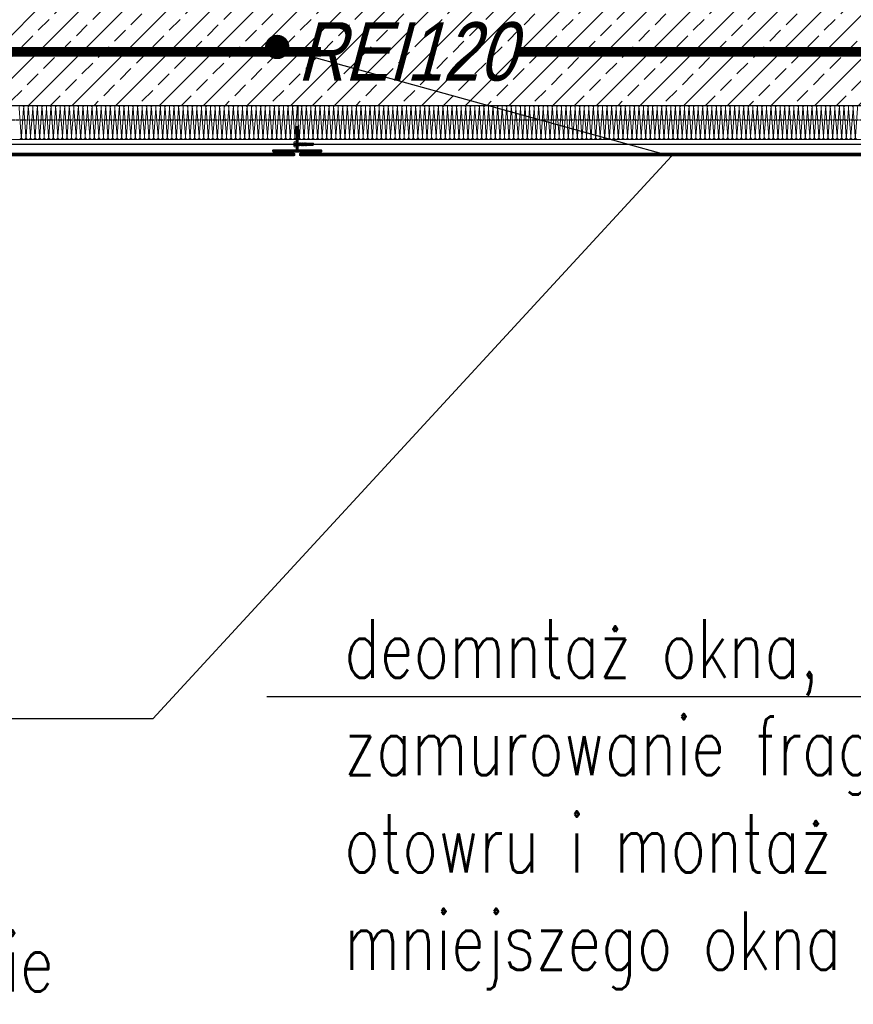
# Model space of a CAD drawing. Header units: millimetres. Extents: x -1096 to 3960, y -1899 to 666.
# Tile 11 of 75: x -300 to -129, y -258 to -55. Entities that reach past the tile are written whole.
import ezdxf
from ezdxf import colors
from ezdxf.entities.mleader import LeaderData, LeaderLine
from ezdxf.math import Vec2, Vec3

# ---------------------------------------------------------------- set-up
doc = ezdxf.new("R2010")
doc.units = ezdxf.units.MM
for name, pattern in [('10b018', [3.33, 2.16, -0.54, 0.09, -0.54]), ('DASHEDX2', [1.5, 1, -0.5]), ('HIDDENX2', [0.75, 0.5, -0.25])]:
    doc.linetypes.add(name, pattern=pattern)
for name, color, linetype, lineweight in [('_MB_ocieplenie_0.09', 252, 'Continuous', 9), ('ST_AE_GLAS_szraf', 252, 'Continuous', 0), ('ST_AE_GLAS_widok', 142, 'Continuous', 9), ('ST_AE_SYST_cienka', 27, 'Continuous', 15), ('ST_AE_SYST_szraf', 252, 'Continuous', 0), ('ST_SB_STEL', 7, 'Continuous', 0), ('ST_SF_FRAM', 7, 'Continuous', 0), ('ST_SF_FRAM_gruba', 132, 'Continuous', 40), ('ST_SJ_JOIN', 7, 'Continuous', 0), ('ST_SJ_JOIN_cienka', 57, 'Continuous', 15), ('ST_SJ_JOIN_szraf', 252, 'Continuous', 5)]:
    doc.layers.add(name, color=color, linetype=linetype, lineweight=lineweight)
doc.layers.add('_p.poż.', color=7, linetype='Continuous', true_color=0xf20000)
for name, color, linetype in [('A-opis', 7, 'Continuous'), ('A-widok', 41, 'Continuous'), ('A-ściany', 140, 'Continuous')]:
    doc.layers.add(name, color=color, linetype=linetype)
doc.layers.add('ST_SJ_JOIN_osie', color=1, linetype='10b018', lineweight=0, plot=False)
doc.styles.add('Arch-Dim', font='romans.shx', dxfattribs={"width": 0.75})
doc.styles.add('Arial-2', font='arial.ttf', dxfattribs={"width": 0.8, "oblique": 15})

# ---------------------------------------------------------------- blocks, each defined once
blk = doc.blocks.new('_Dot')
at = {"color": 0, "linetype": 'ByBlock', "lineweight": -2}
blk.add_line((-0.5, 0), (-1, 0), dxfattribs=at)
at = {"color": 0, "linetype": 'ByBlock', "const_width": 0.5}
blk.add_lwpolyline([(-0.25, 0, 1), (0.25, 0, 1)], format="xyb", close=True, dxfattribs=at)
blk = doc.blocks.new('*U1591')
at = {"layer": '_MB_ocieplenie_0.09', "flags": 128}
for points in [[(-11040.4, 31, 0.505403), (-11059.5, 5.1), (-11041.2, -242, -1.345402), (-11079.5, -242), (-11061.3, 5.1, 0.505403), (-11080.4, 31)], [(-11000.4, 31, 0.505403), (-11019.5, 5.1), (-11001.2, -242, -1.345402), (-11039.5, -242), (-11021.3, 5.1, 0.505403), (-11040.4, 31)], [(-10960.4, 31, 0.505403), (-10979.5, 5.1), (-10961.2, -242, -1.345402), (-10999.5, -242), (-10981.3, 5.1, 0.505403), (-11000.4, 31)], [(-10920.4, 31, 0.505403), (-10939.5, 5.1), (-10921.2, -242, -1.345402), (-10959.5, -242), (-10941.3, 5.1, 0.505403), (-10960.4, 31)], [(-10880.4, 31, 0.505403), (-10899.5, 5.1), (-10881.2, -242, -1.345402), (-10919.5, -242), (-10901.3, 5.1, 0.505403), (-10920.4, 31)], [(-10840.4, 31, 0.505403), (-10859.5, 5.1), (-10841.2, -242, -1.345402), (-10879.5, -242), (-10861.3, 5.1, 0.505403), (-10880.4, 31)], [(-10800.4, 31, 0.505403), (-10819.5, 5.1), (-10801.2, -242, -1.345402), (-10839.5, -242), (-10821.3, 5.1, 0.505403), (-10840.4, 31)], [(-10760.4, 31, 0.505403), (-10779.5, 5.1), (-10761.2, -242, -1.345402), (-10799.5, -242), (-10781.3, 5.1, 0.505403), (-10800.4, 31)], [(-10720.4, 31, 0.505403), (-10739.5, 5.1), (-10721.2, -242, -1.345402), (-10759.5, -242), (-10741.3, 5.1, 0.505403), (-10760.4, 31)], [(-10680.4, 31, 0.505403), (-10699.5, 5.1), (-10681.2, -242, -1.345402), (-10719.5, -242), (-10701.3, 5.1, 0.505403), (-10720.4, 31)], [(-10640.4, 31, 0.505403), (-10659.5, 5.1), (-10641.2, -242, -1.345402), (-10679.5, -242), (-10661.3, 5.1, 0.505403), (-10680.4, 31)], [(-10600.4, 31, 0.505403), (-10619.5, 5.1), (-10601.2, -242, -1.345402), (-10639.5, -242), (-10621.3, 5.1, 0.505403), (-10640.4, 31)], [(-10560.4, 31, 0.505403), (-10579.5, 5.1), (-10561.2, -242, -1.345402), (-10599.5, -242), (-10581.3, 5.1, 0.505403), (-10600.4, 31)], [(-10520.4, 31, 0.505403), (-10539.5, 5.1), (-10521.2, -242, -1.345402), (-10559.5, -242), (-10541.3, 5.1, 0.505403), (-10560.4, 31)], [(-10480.4, 31, 0.505403), (-10499.5, 5.1), (-10481.2, -242, -1.345402), (-10519.5, -242), (-10501.3, 5.1, 0.505403), (-10520.4, 31)], [(-10440.4, 31, 0.505403), (-10459.5, 5.1), (-10441.2, -242, -1.345402), (-10479.5, -242), (-10461.3, 5.1, 0.505403), (-10480.4, 31)], [(-10400.4, 31, 0.505403), (-10419.5, 5.1), (-10401.2, -242, -1.345402), (-10439.5, -242), (-10421.3, 5.1, 0.505403), (-10440.4, 31)], [(-10360.4, 31, 0.505403), (-10379.5, 5.1), (-10361.2, -242, -1.345402), (-10399.5, -242), (-10381.3, 5.1, 0.505403), (-10400.4, 31)], [(-10320.4, 31, 0.505403), (-10339.5, 5.1), (-10321.2, -242, -1.345402), (-10359.5, -242), (-10341.3, 5.1, 0.505403), (-10360.4, 31)], [(-10280.4, 31, 0.505403), (-10299.5, 5.1), (-10281.2, -242, -1.345402), (-10319.5, -242), (-10301.3, 5.1, 0.505403), (-10320.4, 31)], [(-10240.4, 31, 0.505403), (-10259.5, 5.1), (-10241.2, -242, -1.345402), (-10279.5, -242), (-10261.3, 5.1, 0.505403), (-10280.4, 31)], [(-10200.4, 31, 0.505403), (-10219.5, 5.1), (-10201.2, -242, -1.345402), (-10239.5, -242), (-10221.3, 5.1, 0.505403), (-10240.4, 31)], [(-10160.4, 31, 0.505403), (-10179.5, 5.1), (-10161.2, -242, -1.345402), (-10199.5, -242), (-10181.3, 5.1, 0.505403), (-10200.4, 31)], [(-10120.4, 31, 0.505403), (-10139.5, 5.1), (-10121.2, -242, -1.345402), (-10159.5, -242), (-10141.3, 5.1, 0.505403), (-10160.4, 31)], [(-10080.4, 31, 0.505403), (-10099.5, 5.1), (-10081.2, -242, -1.345402), (-10119.5, -242), (-10101.3, 5.1, 0.505403), (-10120.4, 31)], [(-10040.4, 31, 0.505403), (-10059.5, 5.1), (-10041.2, -242, -1.345402), (-10079.5, -242), (-10061.3, 5.1, 0.505403), (-10080.4, 31)], [(-10000.4, 31, 0.505403), (-10019.5, 5.1), (-10001.2, -242, -1.345402), (-10039.5, -242), (-10021.3, 5.1, 0.505403), (-10040.4, 31)], [(-9960.4, 31, 0.505403), (-9979.5, 5.1), (-9961.2, -242, -1.345402), (-9999.5, -242), (-9981.3, 5.1, 0.505403), (-10000.4, 31)], [(-9920.4, 31, 0.505403), (-9939.5, 5.1), (-9921.2, -242, -1.345402), (-9959.5, -242), (-9941.3, 5.1, 0.505403), (-9960.4, 31)], [(-9880.4, 31, 0.505403), (-9899.5, 5.1), (-9881.2, -242, -1.345402), (-9919.5, -242), (-9901.3, 5.1, 0.505403), (-9920.4, 31)], [(-9840.4, 31, 0.505403), (-9859.5, 5.1), (-9841.2, -242, -1.345402), (-9879.5, -242), (-9861.3, 5.1, 0.505403), (-9880.4, 31)], [(-9800.4, 31, 0.505403), (-9819.5, 5.1), (-9801.2, -242, -1.345402), (-9839.5, -242), (-9821.3, 5.1, 0.505403), (-9840.4, 31)], [(-9760.4, 31, 0.505403), (-9779.5, 5.1), (-9761.2, -242, -1.345402), (-9799.5, -242), (-9781.3, 5.1, 0.505403), (-9800.4, 31)], [(-9720.4, 31, 0.505403), (-9739.5, 5.1), (-9721.2, -242, -1.345402), (-9759.5, -242), (-9741.3, 5.1, 0.505403), (-9760.4, 31)], [(-9680.4, 31, 0.505403), (-9699.5, 5.1), (-9681.2, -242, -1.345402), (-9719.5, -242), (-9701.3, 5.1, 0.505403), (-9720.4, 31)], [(-9640.4, 31, 0.505403), (-9659.5, 5.1), (-9641.2, -242, -1.345402), (-9679.5, -242), (-9661.3, 5.1, 0.505403), (-9680.4, 31)], [(-9600.4, 31, 0.505403), (-9619.5, 5.1), (-9601.2, -242, -1.345402), (-9639.5, -242), (-9621.3, 5.1, 0.505403), (-9640.4, 31)], [(-9560.4, 31, 0.505403), (-9579.5, 5.1), (-9561.2, -242, -1.345402), (-9599.5, -242), (-9581.3, 5.1, 0.505403), (-9600.4, 31)], [(-9520.4, 31, 0.505403), (-9539.5, 5.1), (-9521.2, -242, -1.345402), (-9559.5, -242), (-9541.3, 5.1, 0.505403), (-9560.4, 31)], [(-9480.4, 31, 0.505403), (-9499.5, 5.1), (-9481.2, -242, -1.345402), (-9519.5, -242), (-9501.3, 5.1, 0.505403), (-9520.4, 31)], [(-9440.4, 31, 0.505403), (-9459.5, 5.1), (-9441.2, -242, -1.345402), (-9479.5, -242), (-9461.3, 5.1, 0.505403), (-9480.4, 31)], [(-9400.4, 31, 0.505403), (-9419.5, 5.1), (-9401.2, -242, -1.345402), (-9439.5, -242), (-9421.3, 5.1, 0.505403), (-9440.4, 31)], [(-9360.4, 31, 0.505403), (-9379.5, 5.1), (-9361.2, -242, -1.345402), (-9399.5, -242), (-9381.3, 5.1, 0.505403), (-9400.4, 31)], [(-9320.4, 31, 0.505403), (-9339.5, 5.1), (-9321.2, -242, -1.345402), (-9359.5, -242), (-9341.3, 5.1, 0.505403), (-9360.4, 31)], [(-9280.4, 31, 0.505403), (-9299.5, 5.1), (-9281.2, -242, -1.345402), (-9319.5, -242), (-9301.3, 5.1, 0.505403), (-9320.4, 31)], [(-9240.4, 31, 0.505403), (-9259.5, 5.1), (-9241.2, -242, -1.345402), (-9279.5, -242), (-9261.3, 5.1, 0.505403), (-9280.4, 31)], [(-9200.4, 31, 0.505403), (-9219.5, 5.1), (-9201.2, -242, -1.345402), (-9239.5, -242), (-9221.3, 5.1, 0.505403), (-9240.4, 31)], [(-9160.4, 31, 0.505403), (-9179.5, 5.1), (-9161.2, -242, -1.345402), (-9199.5, -242), (-9181.3, 5.1, 0.505403), (-9200.4, 31)], [(-9120.4, 31, 0.505403), (-9139.5, 5.1), (-9121.2, -242, -1.345402), (-9159.5, -242), (-9141.3, 5.1, 0.505403), (-9160.4, 31)], [(-9080.4, 31, 0.505403), (-9099.5, 5.1), (-9081.2, -242, -1.345402), (-9119.5, -242), (-9101.3, 5.1, 0.505403), (-9120.4, 31)], [(-9040.4, 31, 0.505403), (-9059.5, 5.1), (-9041.2, -242, -1.345402), (-9079.5, -242), (-9061.3, 5.1, 0.505403), (-9080.4, 31)], [(-9000.4, 31, 0.505403), (-9019.5, 5.1), (-9001.2, -242, -1.345402), (-9039.5, -242), (-9021.3, 5.1, 0.505403), (-9040.4, 31)], [(-8960.4, 31, 0.505403), (-8979.5, 5.1), (-8961.2, -242, -1.345402), (-8999.5, -242), (-8981.3, 5.1, 0.505403), (-9000.4, 31)], [(-8920.4, 31, 0.505403), (-8939.5, 5.1), (-8921.2, -242, -1.345402), (-8959.5, -242), (-8941.3, 5.1, 0.505403), (-8960.4, 31)], [(-8880.4, 31, 0.505403), (-8899.5, 5.1), (-8881.2, -242, -1.345402), (-8919.5, -242), (-8901.3, 5.1, 0.505403), (-8920.4, 31)], [(-8840.4, 31, 0.505403), (-8859.5, 5.1), (-8841.2, -242, -1.345402), (-8879.5, -242), (-8861.3, 5.1, 0.505403), (-8880.4, 31)], [(-8800.4, 31, 0.505403), (-8819.5, 5.1), (-8801.2, -242, -1.345402), (-8839.5, -242), (-8821.3, 5.1, 0.505403), (-8840.4, 31)], [(-8760.4, 31, 0.505403), (-8779.5, 5.1), (-8761.2, -242, -1.345402), (-8799.5, -242), (-8781.3, 5.1, 0.505403), (-8800.4, 31)], [(-8720.4, 31, 0.505403), (-8739.5, 5.1), (-8721.2, -242, -1.345402), (-8759.5, -242), (-8741.3, 5.1, 0.505403), (-8760.4, 31)], [(-8680.4, 31, 0.505403), (-8699.5, 5.1), (-8681.2, -242, -1.345402), (-8719.5, -242), (-8701.3, 5.1, 0.505403), (-8720.4, 31)], [(-8640.4, 31, 0.505403), (-8659.5, 5.1), (-8641.2, -242, -1.345402), (-8679.5, -242), (-8661.3, 5.1, 0.505403), (-8680.4, 31)], [(-8600.4, 31, 0.505403), (-8619.5, 5.1), (-8601.2, -242, -1.345402), (-8639.5, -242), (-8621.3, 5.1, 0.505403), (-8640.4, 31)], [(-8560.4, 31, 0.505403), (-8579.5, 5.1), (-8561.2, -242, -1.345402), (-8599.5, -242), (-8581.3, 5.1, 0.505403), (-8600.4, 31)], [(-8520.4, 31, 0.505403), (-8539.5, 5.1), (-8521.2, -242, -1.345402), (-8559.5, -242), (-8541.3, 5.1, 0.505403), (-8560.4, 31)], [(-8480.4, 31, 0.505403), (-8499.5, 5.1), (-8481.2, -242, -1.345402), (-8519.5, -242), (-8501.3, 5.1, 0.505403), (-8520.4, 31)], [(-8440.4, 31, 0.505403), (-8459.5, 5.1), (-8441.2, -242, -1.345402), (-8479.5, -242), (-8461.3, 5.1, 0.505403), (-8480.4, 31)], [(-8400.4, 31, 0.505403), (-8419.5, 5.1), (-8401.2, -242, -1.345402), (-8439.5, -242), (-8421.3, 5.1, 0.505403), (-8440.4, 31)], [(-8360.4, 31, 0.505403), (-8379.5, 5.1), (-8361.2, -242, -1.345402), (-8399.5, -242), (-8381.3, 5.1, 0.505403), (-8400.4, 31)], [(-8320.4, 31, 0.505403), (-8339.5, 5.1), (-8321.2, -242, -1.345402), (-8359.5, -242), (-8341.3, 5.1, 0.505403), (-8360.4, 31)], [(-8280.4, 31, 0.505403), (-8299.5, 5.1), (-8281.2, -242, -1.345402), (-8319.5, -242), (-8301.3, 5.1, 0.505403), (-8320.4, 31)], [(-8240.4, 31, 0.505403), (-8259.5, 5.1), (-8241.2, -242, -1.345402), (-8279.5, -242), (-8261.3, 5.1, 0.505403), (-8280.4, 31)], [(-8200.4, 31, 0.505403), (-8219.5, 5.1), (-8201.2, -242, -1.345402), (-8239.5, -242), (-8221.3, 5.1, 0.505403), (-8240.4, 31)], [(-8160.4, 31, 0.505403), (-8179.5, 5.1), (-8161.2, -242, -1.345402), (-8199.5, -242), (-8181.3, 5.1, 0.505403), (-8200.4, 31)], [(-8120.4, 31, 0.505403), (-8139.5, 5.1), (-8121.2, -242, -1.345402), (-8159.5, -242), (-8141.3, 5.1, 0.505403), (-8160.4, 31)], [(-8080.4, 31, 0.505403), (-8099.5, 5.1), (-8081.2, -242, -1.345402), (-8119.5, -242), (-8101.3, 5.1, 0.505403), (-8120.4, 31)], [(-8040.4, 31, 0.505403), (-8059.5, 5.1), (-8041.2, -242, -1.345402), (-8079.5, -242), (-8061.3, 5.1, 0.505403), (-8080.4, 31)], [(-8000.4, 31, 0.505403), (-8019.5, 5.1), (-8001.2, -242, -1.345402), (-8039.5, -242), (-8021.3, 5.1, 0.505403), (-8040.4, 31)], [(-7960.4, 31, 0.505403), (-7979.5, 5.1), (-7961.2, -242, -1.345402), (-7999.5, -242), (-7981.3, 5.1, 0.505403), (-8000.4, 31)], [(-7920.4, 31, 0.505403), (-7939.5, 5.1), (-7921.2, -242, -1.345402), (-7959.5, -242), (-7941.3, 5.1, 0.505403), (-7960.4, 31)], [(-7880.4, 31, 0.505403), (-7899.5, 5.1), (-7881.2, -242, -1.345402), (-7919.5, -242), (-7901.3, 5.1, 0.505403), (-7920.4, 31)], [(-7840.4, 31, 0.505403), (-7859.5, 5.1), (-7841.2, -242, -1.345402), (-7879.5, -242), (-7861.3, 5.1, 0.505403), (-7880.4, 31)], [(-7800.4, 31, 0.505403), (-7819.5, 5.1), (-7801.2, -242, -1.345402), (-7839.5, -242), (-7821.3, 5.1, 0.505403), (-7840.4, 31)], [(-7760.4, 31, 0.505403), (-7779.5, 5.1), (-7761.2, -242, -1.345402), (-7799.5, -242), (-7781.3, 5.1, 0.505403), (-7800.4, 31)], [(-7720.4, 31, 0.505403), (-7739.5, 5.1), (-7721.2, -242, -1.345402), (-7759.5, -242), (-7741.3, 5.1, 0.505403), (-7760.4, 31)], [(-7680.4, 31, 0.505403), (-7699.5, 5.1), (-7681.2, -242, -1.345402), (-7719.5, -242), (-7701.3, 5.1, 0.505403), (-7720.4, 31)], [(-7640.4, 31, 0.505403), (-7659.5, 5.1), (-7641.2, -242, -1.345402), (-7679.5, -242), (-7661.3, 5.1, 0.505403), (-7680.4, 31)], [(-7600.4, 31, 0.505403), (-7619.5, 5.1), (-7601.2, -242, -1.345402), (-7639.5, -242), (-7621.3, 5.1, 0.505403), (-7640.4, 31)], [(-7560.4, 31, 0.505403), (-7579.5, 5.1), (-7561.2, -242, -1.345402), (-7599.5, -242), (-7581.3, 5.1, 0.505403), (-7600.4, 31)], [(-7520.4, 31, 0.505403), (-7539.5, 5.1), (-7521.2, -242, -1.345402), (-7559.5, -242), (-7541.3, 5.1, 0.505403), (-7560.4, 31)], [(-7480.4, 31, 0.505403), (-7499.5, 5.1), (-7481.2, -242, -1.345402), (-7519.5, -242), (-7501.3, 5.1, 0.505403), (-7520.4, 31)], [(-7440.4, 31, 0.505403), (-7459.5, 5.1), (-7441.2, -242, -1.345402), (-7479.5, -242), (-7461.3, 5.1, 0.505403), (-7480.4, 31)], [(-7400.4, 31, 0.505403), (-7419.5, 5.1), (-7401.2, -242, -1.345402), (-7439.5, -242), (-7421.3, 5.1, 0.505403), (-7440.4, 31)], [(-7360.4, 31, 0.505403), (-7379.5, 5.1), (-7361.2, -242, -1.345402), (-7399.5, -242), (-7381.3, 5.1, 0.505403), (-7400.4, 31)], [(-7320.4, 31, 0.505403), (-7339.5, 5.1), (-7321.2, -242, -1.345402), (-7359.5, -242), (-7341.3, 5.1, 0.505403), (-7360.4, 31)], [(-7280.4, 31, 0.505403), (-7299.5, 5.1), (-7281.2, -242, -1.345402), (-7319.5, -242), (-7301.3, 5.1, 0.505403), (-7320.4, 31)], [(-7240.4, 31, 0.505403), (-7259.5, 5.1), (-7241.2, -242, -1.345402), (-7279.5, -242), (-7261.3, 5.1, 0.505403), (-7280.4, 31)], [(-7200.4, 31, 0.505403), (-7219.5, 5.1), (-7201.2, -242, -1.345402), (-7239.5, -242), (-7221.3, 5.1, 0.505403), (-7240.4, 31)], [(-7160.4, 31, 0.505403), (-7179.5, 5.1), (-7161.2, -242, -1.345402), (-7199.5, -242), (-7181.3, 5.1, 0.505403), (-7200.4, 31)], [(-7120.4, 31, 0.505403), (-7139.5, 5.1), (-7121.2, -242, -1.345402), (-7159.5, -242), (-7141.3, 5.1, 0.505403), (-7160.4, 31)], [(-7080.4, 31, 0.505403), (-7099.5, 5.1), (-7081.2, -242, -1.345402), (-7119.5, -242), (-7101.3, 5.1, 0.505403), (-7120.4, 31)], [(-7040.4, 31, 0.505403), (-7059.5, 5.1), (-7041.2, -242, -1.345402), (-7079.5, -242), (-7061.3, 5.1, 0.505403), (-7080.4, 31)], [(-7000.4, 31, 0.505403), (-7019.5, 5.1), (-7001.2, -242, -1.345402), (-7039.5, -242), (-7021.3, 5.1, 0.505403), (-7040.4, 31)], [(-6960.4, 31, 0.505403), (-6979.5, 5.1), (-6961.2, -242, -1.345402), (-6999.5, -242), (-6981.3, 5.1, 0.505403), (-7000.4, 31)], [(-6920.4, 31, 0.505403), (-6939.5, 5.1), (-6921.2, -242, -1.345402), (-6959.5, -242), (-6941.3, 5.1, 0.505403), (-6960.4, 31)], [(-6880.4, 31, 0.505403), (-6899.5, 5.1), (-6881.2, -242, -1.345402), (-6919.5, -242), (-6901.3, 5.1, 0.505403), (-6920.4, 31)], [(-6840.4, 31, 0.505403), (-6859.5, 5.1), (-6841.2, -242, -1.345402), (-6879.5, -242), (-6861.3, 5.1, 0.505403), (-6880.4, 31)], [(-6800.4, 31, 0.505403), (-6819.5, 5.1), (-6801.2, -242, -1.345402), (-6839.5, -242), (-6821.3, 5.1, 0.505403), (-6840.4, 31)], [(-6760.4, 31, 0.505403), (-6779.5, 5.1), (-6761.2, -242, -1.345402), (-6799.5, -242), (-6781.3, 5.1, 0.505403), (-6800.4, 31)], [(-6720.4, 31, 0.505403), (-6739.5, 5.1), (-6721.2, -242, -1.345402), (-6759.5, -242), (-6741.3, 5.1, 0.505403), (-6760.4, 31)], [(-6680.4, 31, 0.505403), (-6699.5, 5.1), (-6681.2, -242, -1.345402), (-6719.5, -242), (-6701.3, 5.1, 0.505403), (-6720.4, 31)], [(-6640.4, 31, 0.505403), (-6659.5, 5.1), (-6641.2, -242, -1.345402), (-6679.5, -242), (-6661.3, 5.1, 0.505403), (-6680.4, 31)], [(-6600.4, 31, 0.505403), (-6619.5, 5.1), (-6601.2, -242, -1.345402), (-6639.5, -242), (-6621.3, 5.1, 0.505403), (-6640.4, 31)], [(-6560.4, 31, 0.505403), (-6579.5, 5.1), (-6561.2, -242, -1.345402), (-6599.5, -242), (-6581.3, 5.1, 0.505403), (-6600.4, 31)], [(-6520.4, 31, 0.505403), (-6539.5, 5.1), (-6521.2, -242, -1.345402), (-6559.5, -242), (-6541.3, 5.1, 0.505403), (-6560.4, 31)], [(-6480.4, 31, 0.505403), (-6499.5, 5.1), (-6481.2, -242, -1.345402), (-6519.5, -242), (-6501.3, 5.1, 0.505403), (-6520.4, 31)], [(-6440.4, 31, 0.505403), (-6459.5, 5.1), (-6441.2, -242, -1.345402), (-6479.5, -242), (-6461.3, 5.1, 0.505403), (-6480.4, 31)], [(-6400.4, 31, 0.505403), (-6419.5, 5.1), (-6401.2, -242, -1.345402), (-6439.5, -242), (-6421.3, 5.1, 0.505403), (-6440.4, 31)], [(-6360.4, 31, 0.505403), (-6379.5, 5.1), (-6361.2, -242, -1.345402), (-6399.5, -242), (-6381.3, 5.1, 0.505403), (-6400.4, 31)], [(-6320.4, 31, 0.505403), (-6339.5, 5.1), (-6321.2, -242, -1.345402), (-6359.5, -242), (-6341.3, 5.1, 0.505403), (-6360.4, 31)], [(-6280.4, 31, 0.505403), (-6299.5, 5.1), (-6281.2, -242, -1.345402), (-6319.5, -242), (-6301.3, 5.1, 0.505403), (-6320.4, 31)], [(-6240.4, 31, 0.505403), (-6259.5, 5.1), (-6241.2, -242, -1.345402), (-6279.5, -242), (-6261.3, 5.1, 0.505403), (-6280.4, 31)], [(-6200.4, 31, 0.505403), (-6219.5, 5.1), (-6201.2, -242, -1.345402), (-6239.5, -242), (-6221.3, 5.1, 0.505403), (-6240.4, 31)], [(-6160.4, 31, 0.505403), (-6179.5, 5.1), (-6161.2, -242, -1.345402), (-6199.5, -242), (-6181.3, 5.1, 0.505403), (-6200.4, 31)], [(-6120.4, 31, 0.505403), (-6139.5, 5.1), (-6121.2, -242, -1.345402), (-6159.5, -242), (-6141.3, 5.1, 0.505403), (-6160.4, 31)], [(-6080.4, 31, 0.505403), (-6099.5, 5.1), (-6081.2, -242, -1.345402), (-6119.5, -242), (-6101.3, 5.1, 0.505403), (-6120.4, 31)], [(-6040.4, 31, 0.505403), (-6059.5, 5.1), (-6041.2, -242, -1.345402), (-6079.5, -242), (-6061.3, 5.1, 0.505403), (-6080.4, 31)], [(-6000.4, 31, 0.505403), (-6019.5, 5.1), (-6001.2, -242, -1.345402), (-6039.5, -242), (-6021.3, 5.1, 0.505403), (-6040.4, 31)], [(-5960.4, 31, 0.505403), (-5979.5, 5.1), (-5961.2, -242, -1.345402), (-5999.5, -242), (-5981.3, 5.1, 0.505403), (-6000.4, 31)], [(-5920.4, 31, 0.505403), (-5939.5, 5.1), (-5921.2, -242, -1.345402), (-5959.5, -242), (-5941.3, 5.1, 0.505403), (-5960.4, 31)], [(-5880.4, 31, 0.505403), (-5899.5, 5.1), (-5881.2, -242, -1.345402), (-5919.5, -242), (-5901.3, 5.1, 0.505403), (-5920.4, 31)], [(-5840.4, 31, 0.505403), (-5859.5, 5.1), (-5841.2, -242, -1.345402), (-5879.5, -242), (-5861.3, 5.1, 0.505403), (-5880.4, 31)], [(-5800.4, 31, 0.505403), (-5819.5, 5.1), (-5801.2, -242, -1.345402), (-5839.5, -242), (-5821.3, 5.1, 0.505403), (-5840.4, 31)], [(-5760.4, 31, 0.505403), (-5779.5, 5.1), (-5761.2, -242, -1.345402), (-5799.5, -242), (-5781.3, 5.1, 0.505403), (-5800.4, 31)], [(-5720.4, 31, 0.505403), (-5739.5, 5.1), (-5721.2, -242, -1.345402), (-5759.5, -242), (-5741.3, 5.1, 0.505403), (-5760.4, 31)], [(-5680.4, 31, 0.505403), (-5699.5, 5.1), (-5681.2, -242, -1.345402), (-5719.5, -242), (-5701.3, 5.1, 0.505403), (-5720.4, 31)], [(-5640.4, 31, 0.505403), (-5659.5, 5.1), (-5641.2, -242, -1.345402), (-5679.5, -242), (-5661.3, 5.1, 0.505403), (-5680.4, 31)], [(-5600.4, 31, 0.505403), (-5619.5, 5.1), (-5601.2, -242, -1.345402), (-5639.5, -242), (-5621.3, 5.1, 0.505403), (-5640.4, 31)], [(-5560.4, 31, 0.505403), (-5579.5, 5.1), (-5561.2, -242, -1.345402), (-5599.5, -242), (-5581.3, 5.1, 0.505403), (-5600.4, 31)], [(-5520.4, 31, 0.505403), (-5539.5, 5.1), (-5521.2, -242, -1.345402), (-5559.5, -242), (-5541.3, 5.1, 0.505403), (-5560.4, 31)], [(-5480.4, 31, 0.505403), (-5499.5, 5.1), (-5481.2, -242, -1.345402), (-5519.5, -242), (-5501.3, 5.1, 0.505403), (-5520.4, 31)], [(-5440.4, 31, 0.505403), (-5459.5, 5.1), (-5441.2, -242, -1.345402), (-5479.5, -242), (-5461.3, 5.1, 0.505403), (-5480.4, 31)], [(-5400.4, 31, 0.505403), (-5419.5, 5.1), (-5401.2, -242, -1.345402), (-5439.5, -242), (-5421.3, 5.1, 0.505403), (-5440.4, 31)], [(-5360.4, 31, 0.505403), (-5379.5, 5.1), (-5361.2, -242, -1.345402), (-5399.5, -242), (-5381.3, 5.1, 0.505403), (-5400.4, 31)], [(-5320.4, 31, 0.505403), (-5339.5, 5.1), (-5321.2, -242, -1.345402), (-5359.5, -242), (-5341.3, 5.1, 0.505403), (-5360.4, 31)], [(-5280.4, 31, 0.505403), (-5299.5, 5.1), (-5281.2, -242, -1.345402), (-5319.5, -242), (-5301.3, 5.1, 0.505403), (-5320.4, 31)], [(-5240.4, 31, 0.505403), (-5259.5, 5.1), (-5241.2, -242, -1.345402), (-5279.5, -242), (-5261.3, 5.1, 0.505403), (-5280.4, 31)], [(-5200.4, 31, 0.505403), (-5219.5, 5.1), (-5201.2, -242, -1.345402), (-5239.5, -242), (-5221.3, 5.1, 0.505403), (-5240.4, 31)], [(-5160.4, 31, 0.505403), (-5179.5, 5.1), (-5161.2, -242, -1.345402), (-5199.5, -242), (-5181.3, 5.1, 0.505403), (-5200.4, 31)], [(-5120.4, 31, 0.505403), (-5139.5, 5.1), (-5121.2, -242, -1.345402), (-5159.5, -242), (-5141.3, 5.1, 0.505403), (-5160.4, 31)], [(-5080.4, 31, 0.505403), (-5099.5, 5.1), (-5081.2, -242, -1.345402), (-5119.5, -242), (-5101.3, 5.1, 0.505403), (-5120.4, 31)], [(-5040.4, 31, 0.505403), (-5059.5, 5.1), (-5041.2, -242, -1.345402), (-5079.5, -242), (-5061.3, 5.1, 0.505403), (-5080.4, 31)], [(-5000.4, 31, 0.505403), (-5019.5, 5.1), (-5001.2, -242, -1.345402), (-5039.5, -242), (-5021.3, 5.1, 0.505403), (-5040.4, 31)], [(-4960.4, 31, 0.505403), (-4979.5, 5.1), (-4961.2, -242, -1.345402), (-4999.5, -242), (-4981.3, 5.1, 0.505403), (-5000.4, 31)], [(-4920.4, 31, 0.505403), (-4939.5, 5.1), (-4921.2, -242, -1.345402), (-4959.5, -242), (-4941.3, 5.1, 0.505403), (-4960.4, 31)], [(-4880.4, 31, 0.505403), (-4899.5, 5.1), (-4881.2, -242, -1.345402), (-4919.5, -242), (-4901.3, 5.1, 0.505403), (-4920.4, 31)], [(-4840.4, 31, 0.505403), (-4859.5, 5.1), (-4841.2, -242, -1.345402), (-4879.5, -242), (-4861.3, 5.1, 0.505403), (-4880.4, 31)], [(-4800.4, 31, 0.505403), (-4819.5, 5.1), (-4801.2, -242, -1.345402), (-4839.5, -242), (-4821.3, 5.1, 0.505403), (-4840.4, 31)], [(-4760.4, 31, 0.505403), (-4779.5, 5.1), (-4761.2, -242, -1.345402), (-4799.5, -242), (-4781.3, 5.1, 0.505403), (-4800.4, 31)], [(-4720.4, 31, 0.505403), (-4739.5, 5.1), (-4721.2, -242, -1.345402), (-4759.5, -242), (-4741.3, 5.1, 0.505403), (-4760.4, 31)], [(-4680.4, 31, 0.505403), (-4699.5, 5.1), (-4681.2, -242, -1.345402), (-4719.5, -242), (-4701.3, 5.1, 0.505403), (-4720.4, 31)], [(-4640.4, 31, 0.505403), (-4659.5, 5.1), (-4641.2, -242, -1.345402), (-4679.5, -242), (-4661.3, 5.1, 0.505403), (-4680.4, 31)], [(-4600.4, 31, 0.505403), (-4619.5, 5.1), (-4601.2, -242, -1.345402), (-4639.5, -242), (-4621.3, 5.1, 0.505403), (-4640.4, 31)], [(-4560.4, 31, 0.505403), (-4579.5, 5.1), (-4561.2, -242, -1.345402), (-4599.5, -242), (-4581.3, 5.1, 0.505403), (-4600.4, 31)], [(-4520.4, 31, 0.505403), (-4539.5, 5.1), (-4521.2, -242, -1.345402), (-4559.5, -242), (-4541.3, 5.1, 0.505403), (-4560.4, 31)], [(-4480.4, 31, 0.505403), (-4499.5, 5.1), (-4481.2, -242, -1.345402), (-4519.5, -242), (-4501.3, 5.1, 0.505403), (-4520.4, 31)], [(-4440.4, 31, 0.505403), (-4459.5, 5.1), (-4441.2, -242, -1.345402), (-4479.5, -242), (-4461.3, 5.1, 0.505403), (-4480.4, 31)], [(-4400.4, 31, 0.505403), (-4419.5, 5.1), (-4401.2, -242, -1.345402), (-4439.5, -242), (-4421.3, 5.1, 0.505403), (-4440.4, 31)], [(-4360.4, 31, 0.505403), (-4379.5, 5.1), (-4361.2, -242, -1.345402), (-4399.5, -242), (-4381.3, 5.1, 0.505403), (-4400.4, 31)], [(-4320.4, 31, 0.505403), (-4339.5, 5.1), (-4321.2, -242, -1.345402), (-4359.5, -242), (-4341.3, 5.1, 0.505403), (-4360.4, 31)], [(-4280.4, 31, 0.505403), (-4299.5, 5.1), (-4281.2, -242, -1.345402), (-4319.5, -242), (-4301.3, 5.1, 0.505403), (-4320.4, 31)], [(-4240.4, 31, 0.505403), (-4259.5, 5.1), (-4241.2, -242, -1.345402), (-4279.5, -242), (-4261.3, 5.1, 0.505403), (-4280.4, 31)], [(-4200.4, 31, 0.505403), (-4219.5, 5.1), (-4201.2, -242, -1.345402), (-4239.5, -242), (-4221.3, 5.1, 0.505403), (-4240.4, 31)], [(-4160.4, 31, 0.505403), (-4179.5, 5.1), (-4161.2, -242, -1.345402), (-4199.5, -242), (-4181.3, 5.1, 0.505403), (-4200.4, 31)], [(-4120.4, 31, 0.505403), (-4139.5, 5.1), (-4121.2, -242, -1.345402), (-4159.5, -242), (-4141.3, 5.1, 0.505403), (-4160.4, 31)], [(-4080.4, 31, 0.505403), (-4099.5, 5.1), (-4081.2, -242, -1.345402), (-4119.5, -242), (-4101.3, 5.1, 0.505403), (-4120.4, 31)], [(-4040.4, 31, 0.505403), (-4059.5, 5.1), (-4041.2, -242, -1.345402), (-4079.5, -242), (-4061.3, 5.1, 0.505403), (-4080.4, 31)], [(-4000.4, 31, 0.505403), (-4019.5, 5.1), (-4001.2, -242, -1.345402), (-4039.5, -242), (-4021.3, 5.1, 0.505403), (-4040.4, 31)], [(-3960.4, 31, 0.505403), (-3979.5, 5.1), (-3961.2, -242, -1.345402), (-3999.5, -242), (-3981.3, 5.1, 0.505403), (-4000.4, 31)], [(-3920.4, 31, 0.505403), (-3939.5, 5.1), (-3921.2, -242, -1.345402), (-3959.5, -242), (-3941.3, 5.1, 0.505403), (-3960.4, 31)], [(-3880.4, 31, 0.505403), (-3899.5, 5.1), (-3881.2, -242, -1.345402), (-3919.5, -242), (-3901.3, 5.1, 0.505403), (-3920.4, 31)], [(-3840.4, 31, 0.505403), (-3859.5, 5.1), (-3841.2, -242, -1.345402), (-3879.5, -242), (-3861.3, 5.1, 0.505403), (-3880.4, 31)], [(-3800.4, 31, 0.505403), (-3819.5, 5.1), (-3801.2, -242, -1.345402), (-3839.5, -242), (-3821.3, 5.1, 0.505403), (-3840.4, 31)], [(-3760.4, 31, 0.505403), (-3779.5, 5.1), (-3761.2, -242, -1.345402), (-3799.5, -242), (-3781.3, 5.1, 0.505403), (-3800.4, 31)], [(-3720.4, 31, 0.505403), (-3739.5, 5.1), (-3721.2, -242, -1.345402), (-3759.5, -242), (-3741.3, 5.1, 0.505403), (-3760.4, 31)]]:
    blk.add_lwpolyline(points, format="xyb", dxfattribs=at)
blk = doc.blocks.new('wkret_samowiercacy_JT2-12_5.5x35')
at = {"layer": 'ST_SJ_JOIN_cienka'}
for p, q in [((-35, 0), (-33.6, 2.6)), ((-35, 0), (-33.6, -2.6)), ((-33.6, 2.6), (-22.9, 2.6)), ((-22.6, 2.2), (-23.5, 2.2)), ((-22.3, 2.2), (-22.9, 2.6)), ((-20.9, 2.2), (-22.3, 2.2)), ((-20.9, 2.2), (-20.3, 2.8)), ((-20, 2.2), (-20.3, 2.8)), ((-19.1, 2.2), (-20, 2.2)), ((-19.1, 2.2), (-18.5, 2.8)), ((-18.2, 2.2), (-18.5, 2.8)), ((-17.3, 2.2), (-18.2, 2.2)), ((-17.3, 2.2), (-16.8, 2.8)), ((-16.4, 2.2), (-16.8, 2.8)), ((-15.5, 2.2), (-16.4, 2.2)), ((-15.5, 2.2), (-15, 2.8)), ((-14.6, 2.2), (-15, 2.8)), ((-13.8, 2.2), (-14.6, 2.2)), ((-13.8, 2.2), (-13.2, 2.8)), ((-12.9, 2.2), (-13.2, 2.8)), ((-12, 2.2), (-12.9, 2.2)), ((-12, 2.2), (-11.5, 2.8)), ((-11.1, 2.2), (-11.5, 2.8)), ((-10.2, 2.2), (-11.1, 2.2)), ((-10.2, 2.2), (-9.7, 2.8)), ((-9.3, 2.2), (-9.7, 2.8)), ((-8.4, 2.2), (-9.3, 2.2)), ((-8.4, 2.2), (-7.9, 2.8)), ((-7.5, 2.2), (-7.9, 2.8)), ((-6.7, 2.2), (-7.5, 2.2)), ((-6.7, 2.2), (-6.1, 2.8)), ((-5.8, 2.2), (-6.1, 2.8)), ((-4.9, 2.2), (-5.8, 2.2)), ((-4.9, 2.2), (-4.4, 2.8)), ((-4, 2.2), (-4.4, 2.8)), ((-3.1, 2.2), (-4, 2.2)), ((-3.1, 2.2), (-2.6, 2.8)), ((-2.2, 2.2), (-2.6, 2.8)), ((-1.3, 2.2), (-2.2, 2.2)), ((-1.3, 2.2), (-0.8, 2.8)), ((-0.4, 2.2), (-0.8, 2.8)), ((0, 2.2), (-0.4, 2.2)), ((5.8, 4), (5.8, -4)), ((-33.6, -2.6), (-22.9, -2.6)), ((-22.3, -2.3), (-22.9, -2.6)), ((-21.6, -2.3), (-22.3, -2.3)), ((-21.3, -2.8), (-21.6, -2.3)), ((-21.3, -2.8), (-20.7, -2.3)), ((-19.9, -2.3), (-20.7, -2.3)), ((-19.5, -2.8), (-19.9, -2.3)), ((-19.5, -2.8), (-19, -2.3)), ((-18.1, -2.3), (-19, -2.3)), ((-17.7, -2.8), (-18.1, -2.3)), ((-17.7, -2.8), (-17.2, -2.3)), ((-16.3, -2.3), (-17.2, -2.3)), ((-16, -2.8), (-16.3, -2.3)), ((-16, -2.8), (-15.4, -2.3)), ((-14.5, -2.3), (-15.4, -2.3)), ((-14.2, -2.8), (-14.5, -2.3)), ((-14.2, -2.8), (-13.6, -2.3)), ((-12.8, -2.3), (-13.6, -2.3)), ((-12.4, -2.8), (-12.8, -2.3)), ((-12.4, -2.8), (-11.9, -2.3)), ((-11, -2.3), (-11.9, -2.3)), ((-10.6, -2.8), (-11, -2.3)), ((-10.6, -2.8), (-10.1, -2.3)), ((-9.2, -2.3), (-10.1, -2.3)), ((-8.9, -2.8), (-9.2, -2.3)), ((-8.9, -2.8), (-8.3, -2.3)), ((-7.4, -2.3), (-8.3, -2.3)), ((-7.1, -2.8), (-7.4, -2.3)), ((-7.1, -2.8), (-6.5, -2.3)), ((-5.7, -2.3), (-6.5, -2.3)), ((-5.3, -2.8), (-5.7, -2.3)), ((-5.3, -2.8), (-4.8, -2.3)), ((-3.9, -2.3), (-4.8, -2.3)), ((-3.5, -2.8), (-3.9, -2.3)), ((-3.5, -2.8), (-3, -2.3)), ((-2.1, -2.3), (-3, -2.3)), ((-1.8, -2.8), (-2.1, -2.3)), ((-1.8, -2.8), (-1.2, -2.3)), ((0, -2.3), (-1.2, -2.3))]:
    blk.add_line(p, q, dxfattribs=at)
blk.add_lwpolyline([(0, -7.2), (1.3, -7.2), (1.3, 7.2), (0, 7.2)], close=True, dxfattribs=at)
blk.add_lwpolyline([(1.3, -2.6), (5.3, -2.6, -0.343146), (5.3, -5.3), (1.3, -5.3), (1.3, 5.3), (5.3, 5.3, -0.343146), (5.3, 2.6), (1.3, 2.6)], format="xyb", dxfattribs=at)
blk.add_arc((-2.2, 0), 7.94, 340.5288, 19.4712, dxfattribs=at)
at = {"layer": 'ST_SJ_JOIN_osie'}
blk.add_line((-40, 0), (10.8, 0), dxfattribs=at)
at = {"layer": 'ST_SJ_JOIN_szraf'}
for p, q in [((-34.7, 0), (-33.4, 2.2)), ((-33.4, 2.2), (-33.6, 2.6)), ((-33.4, 2.2), (-22.3, 2.2)), ((-22.9, -2.6), (-21.9, 2.2)), ((-22.1, 2.1), (-22.9, -2.6)), ((-22.9, -2.6), (-22.3, 2)), ((-22.9, -2.6), (-22.6, 1.9)), ((-22.9, -2.6), (-22.9, 1.8)), ((-21.6, -2.3), (-20.9, 2.2)), ((-21.3, -2.8), (-20.3, 2.8)), ((-20.7, -2.3), (-20, 2.2)), ((-19.9, -2.3), (-19.1, 2.2)), ((-19.5, -2.8), (-18.5, 2.8)), ((-19, -2.3), (-18.2, 2.2)), ((-18.1, -2.3), (-17.3, 2.2)), ((-17.7, -2.8), (-16.8, 2.8)), ((-17.2, -2.3), (-16.4, 2.2)), ((-16.3, -2.3), (-15.5, 2.2)), ((-16, -2.8), (-15, 2.8)), ((-15.4, -2.3), (-14.6, 2.2)), ((-14.5, -2.3), (-13.8, 2.2)), ((-14.2, -2.8), (-13.2, 2.8)), ((-13.6, -2.3), (-12.9, 2.2)), ((-12.8, -2.3), (-12, 2.2)), ((-12.4, -2.8), (-11.5, 2.8)), ((-11.9, -2.3), (-11.1, 2.2)), ((-11, -2.3), (-10.2, 2.2)), ((-10.6, -2.8), (-9.7, 2.8)), ((-10.1, -2.3), (-9.3, 2.2)), ((-9.2, -2.3), (-8.4, 2.2)), ((-8.9, -2.8), (-7.9, 2.8)), ((-8.3, -2.3), (-7.5, 2.2)), ((-7.4, -2.3), (-6.7, 2.2)), ((-7.1, -2.8), (-6.1, 2.8)), ((-6.5, -2.3), (-5.8, 2.2)), ((-5.7, -2.3), (-4.9, 2.2)), ((-5.3, -2.8), (-4.4, 2.8)), ((-4.8, -2.3), (-4, 2.2)), ((-3.9, -2.3), (-3.1, 2.2)), ((-3.5, -2.8), (-2.6, 2.8)), ((-3, -2.3), (-2.2, 2.2)), ((-2.1, -2.3), (-1.3, 2.2)), ((-1.8, -2.8), (-0.8, 2.8)), ((-1.2, -2.3), (-0.4, 2.2))]:
    blk.add_line(p, q, dxfattribs=at)
for centre, radius, start, end in [((-32.2, 23.1), 23.3, 263.1111, 296.3312), ((-35.1, -1.7), 1.73, 331.4719, 85.2218)]:
    blk.add_arc(centre, radius, start, end, dxfattribs=at)
blk = doc.blocks.new('SA.01_rzut')
at = {"layer": 'ST_AE_SYST_szraf'}
h = blk.add_hatch(dxfattribs=at)
h.set_pattern_fill('ANSI37', color=256, scale=0.25, angle=180)
h.paths.add_polyline_path([(-44, 0), (-44, -3), (-32, -3), (-32, 0)])
h = blk.add_hatch(dxfattribs=at)
h.set_pattern_fill('ANSI37', color=256, scale=0.25, angle=180)
h.set_pattern_definition([(135, (488652.4619, 545374.10935), (0.5612660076, 0.5612660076), []), (45, (488652.4619, 545374.10935), (0.5612660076, -0.5612660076), [])])
h.paths.add_polyline_path([(-20, 0), (-20, -3), (-8, -3), (-8, 0)])
h = blk.add_hatch(dxfattribs=at)
h.set_pattern_fill('ANSI37', color=256, scale=0.25)
h.set_pattern_definition([(45, (-488652.4619, 545374.10935), (-0.5612660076, 0.5612660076), []), (135, (-488652.4619, 545374.10935), (-0.5612660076, -0.5612660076), [])])
h.paths.add_polyline_path([(8, 0), (8, -3), (20, -3), (20, 0)])
h = blk.add_hatch(dxfattribs=at)
h.set_pattern_fill('ANSI37', color=256, scale=0.25, angle=180)
h.paths.add_polyline_path([(32, 0), (32, -3), (44, -3), (44, 0)])
at = {"layer": 'ST_AE_SYST_cienka'}
for points in [[(-44, 0), (-32, 0), (-32, -3), (-44, -3)], [(-8, 0), (-20, 0), (-20, -3), (-8, -3)], [(8, 0), (20, 0), (20, -3), (8, -3)], [(44, 0), (32, 0), (32, -3), (44, -3)]]:
    blk.add_lwpolyline(points, close=True, dxfattribs=at)
at = {"layer": 'ST_SF_FRAM_gruba'}
blk.add_lwpolyline([(-50, 0), (50, 0), (50, 2), (1, 2), (1, 50), (-1, 50), (-1, 2), (-50, 2), (-50, 0)], close=True, dxfattribs=at)
at = {"layer": 'ST_SJ_JOIN', "xscale": -1}
blk.add_blockref('wkret_samowiercacy_JT2-12_5.5x35', (-1, 15), dxfattribs=at)
blk = doc.blocks.new('szyb-szkło_150-parter2')
at = {"layer": 'A-ściany', "transparency": 33554687}
h = blk.add_hatch(dxfattribs=at)
h.set_pattern_fill('ANSI33-METRIC', color=14)
h.set_pattern_definition([(45, (428.5, -207.997), (-4.49013, 4.49013), []), (45, (432.99, -207.997), (-4.49013, 4.49013), [3.175, -1.5875])])
h.paths.add_polyline_path([(350, -196), (350, -259), (30, -259), (30, -196), (8, -196), (8, -281), (372, -281), (372, -196)])
at = {"layer": '_MB_ocieplenie_0.09'}
blk.add_line((1, -288), (387.5, -288), dxfattribs=at)
at = {"layer": '_p.poż.', "linetype": 'DASHEDX2', "ltscale": 10}
for points in [[(19.001, -251.078, 2, 2, 0), (19, -270, 2, 2, 0), (190, -270, 0, 0, 0)], [(230.134, -270, 2, 2, 0), (361, -270, 2, 2, 0), (361, -250.781, 0, 0, 0)]]:
    blk.add_lwpolyline(points, format="xyseb", dxfattribs=at)
at = {"layer": 'A-widok', "color": 14, "linetype": 'HIDDENX2', "ltscale": 0.5, "transparency": 33554679}
blk.add_lwpolyline([(5, -196), (5, -284), (375, -284), (375, -5), (5, -5), (5, -50)], dxfattribs=at)
at = {"layer": 'A-widok', "transparency": 33554679}
blk.add_lwpolyline([(0, -191), (0, -289), (375, -289)], dxfattribs=at)
at = {"layer": 'A-ściany'}
blk.add_lwpolyline([(350, -196), (350, -259), (30, -259), (30, -196), (8, -196), (8, -281), (372, -281), (372, -196)], close=True, dxfattribs=at)
at = {"layer": 'ST_AE_GLAS_szraf'}
for p, q in [((-0.8, -290.9), (184.6, -290.9)), ((-0.8, -291), (184.6, -291)), ((-0.8, -291.1), (184.6, -291.1)), ((-0.8, -291.2), (184.6, -291.2)), ((-0.8, -291.3), (184.6, -291.3)), ((185.6, -290.9), (371, -290.9)), ((185.6, -291), (371, -291)), ((185.6, -291.1), (371, -291.1)), ((185.6, -291.2), (371, -291.2)), ((185.6, -291.3), (371, -291.3))]:
    blk.add_line(p, q, dxfattribs=at)
at = {"layer": 'ST_AE_GLAS_widok'}
for points in [[(-0.8, -291.3), (-0.8, -290.9), (-0.7, -290.8), (184.5, -290.8), (184.6, -290.9), (184.6, -291.3), (184.5, -291.4), (-0.7, -291.4), (-0.8, -291.3)], [(185.6, -291.3), (185.6, -290.9), (185.7, -290.8), (370.9, -290.8), (371, -290.9), (371, -291.3), (370.9, -291.4), (185.7, -291.4), (185.6, -291.3)]]:
    blk.add_lwpolyline(points, dxfattribs=at)
at = {"layer": 'ST_SB_STEL', "color": 9, "const_width": 0.2}
blk.add_lwpolyline([(185.299, -290.001), (185.299, -281.1), (179.4, -281.1)], dxfattribs=at)
at = {"xscale": -0.02342540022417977, "yscale": 0.02342540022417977, "zscale": 0.02342540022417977, "rotation": 180}
blk.add_blockref('*U1591', (387.5, -287.273), dxfattribs=at)
at = {"layer": 'ST_SF_FRAM', "xscale": 0.1, "yscale": 0.1, "zscale": 0.1}
blk.add_blockref('SA.01_rzut', (185.099, -290.5), dxfattribs=at)
at = {"layer": '_p.poż.', "insert": (207.514, -270), "char_height": 12, "width": 129.01457, "attachment_point": 5, "style": 'Arial-2'}
blk.add_mtext('\\pxt4;REI120', dxfattribs=at)

msp = doc.modelspace()

# ---------------------------------------------------------------- block references
msp.add_blockref('szyb-szkło_150-parter2', (-428.5, 207.997))

# ---------------------------------------------------------------- leaders
at = {"layer": 'A-opis'}
ml = msp.add_multileader_mtext('Standard', dxfattribs=at)
ml.set_content('\\pxt4;projektowany szyb w konstrukcji żelbetowej REI120, fasada szklana  nieprzezierna w systemie bezramowym', color=256, style='Arch-Dim')
ml.set_leader_properties(color=30)
ml.set_arrow_properties(name='DOT')
ml.build(insert=Vec2(0, 0))
ml.multileader.update_dxf_attribs({"text_left_attachment_type": 6, "text_right_attachment_type": 6, "dogleg_length": 2, "arrow_head_size": 5})
ctx = ml.context
ctx.base_point, ctx.char_height, ctx.arrow_head_size, ctx.landing_gap_size, ctx.plane_origin, ctx.plane_x_axis, ctx.plane_y_axis = Vec3(-446.398, -199.033), 12, 5, 0.2, Vec3(1083.804, 4002.854), Vec3(-1, 0), Vec3(0, -1)
ctx.left_attachment, ctx.right_attachment = 6, 6
notes = []
notes.append((ctx, [(0, (1, 1, 0), (-273.088, -199.033), (-1, 0), 2, [(0, [(-247.5, -61.003), (-166.455, -83.406)], 0, [])])]))
ctx.mtext.insert, ctx.mtext.width = Vec3(-446.198, -183.073), 189.97323
ml = msp.add_multileader_mtext('Standard', dxfattribs=at)
ml.set_content('\\pxt4;deomntaż okna, zamurowanie fragmentu otowru i montaż mniejszego okna ', color=256, style='Arch-Dim')
ml.set_leader_properties(color=30)
ml.set_arrow_properties(name='DOT')
ml.build(insert=Vec2(0, 0))
ml.multileader.update_dxf_attribs({"text_left_attachment_type": 6, "text_right_attachment_type": 6, "dogleg_length": 2, "arrow_head_size": 5})
ctx = ml.context
ctx.base_point, ctx.char_height, ctx.arrow_head_size, ctx.landing_gap_size, ctx.plane_origin, ctx.plane_x_axis, ctx.plane_y_axis = Vec3(-233.925, -194.569), 12, 5, 0.2, Vec3(1278.634, 4057.6), Vec3(-1, 0), Vec3(0, -1)
ctx.left_attachment, ctx.right_attachment = 6, 6
notes.append((ctx, [(0, (1, 1, 0), (-69.795, -194.569), (-1, 0), 2, [(0, [(-26.5, -138.994), (-33.62, -73.463)], 0, [])])]))
ctx.mtext.insert, ctx.mtext.width = Vec3(-233.725, -178.609), 175.89688
for ctx, leaders in notes:
    for number, flags, end, landing, length, lines in leaders:
        leader = LeaderData()
        leader.index, (leader.has_last_leader_line, leader.has_dogleg_vector, leader.attachment_direction) = number, flags
        leader.last_leader_point, leader.dogleg_vector, leader.dogleg_length = Vec3(end), Vec3(landing), length
        for number, points, colour, breaks in lines:
            line = LeaderLine()
            line.index, line.vertices, line.color, line.breaks = number, Vec3.list(points), colors.encode_raw_color(colour), breaks
            leader.lines.append(line)
        ctx.leaders.append(leader)

doc.saveas('drawing.dxf')
